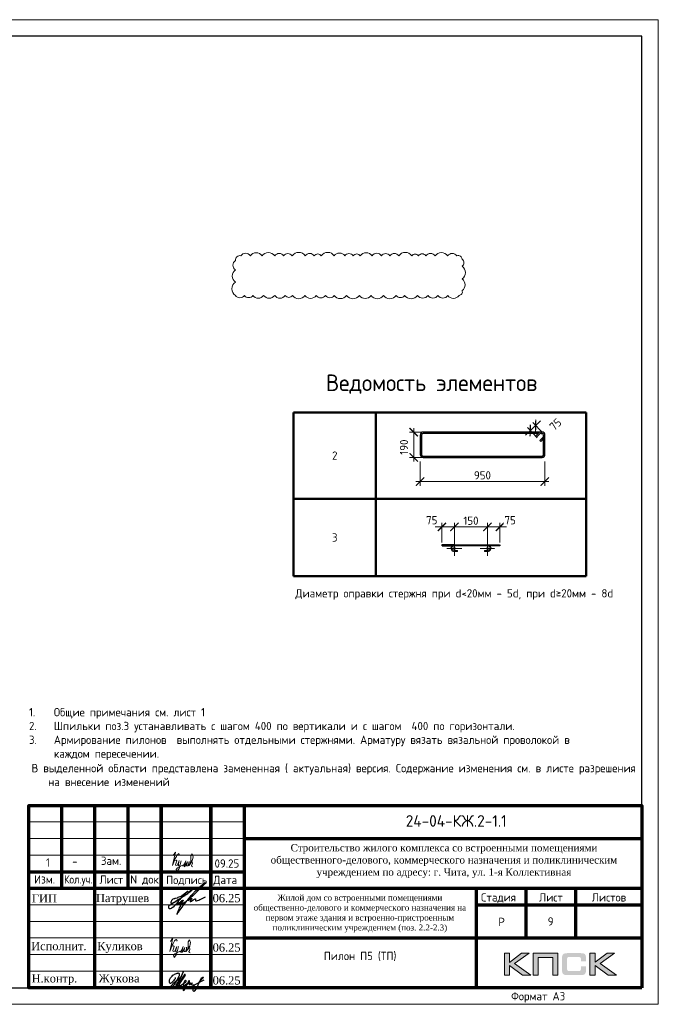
# Model space of a CAD drawing. Header units: millimetres. Extents: x 376598 to 1249954, y -318491 to -22134.
# Tile 113 of 256: x 733129 to 752402, y -317679 to -287979. Entities that reach past the tile are written whole.
import ezdxf
from ezdxf.enums import TextEntityAlignment as Align

# ---------------------------------------------------------------- set-up
doc = ezdxf.new("R2010")
doc.units = ezdxf.units.MM
doc.linetypes.add('CENTER2', pattern=[28.575, 19.05, -3.175, 3.175, -3.175])
doc.linetypes.add('GOST2.303 4', pattern=[7, 5, -2, 0])
for name, color, linetype in [('PDF _S_NET_PROFILE_AXIS', 7, 'Continuous'), ('PDF7_Text', 7, 'Continuous'), ('PDF8_Text', 7, 'Continuous'), ('Рамка печать', 7, 'Continuous'), ('ТОЛСТЫЕ_ОСНОВНЫЕ', 6, 'Continuous')]:
    doc.layers.add(name, color=color, linetype=linetype)
for name, color, linetype, lineweight in [('Арм_шпильки', 143, 'Continuous', 18), ('Выноски', 20, 'Continuous', 20), ('Каркасы ригель', 3, 'Continuous', 0), ('Осевая', 10, 'CENTER2', 20), ('подоснова', 151, 'Continuous', 5), ('поз.', 2, 'Continuous', 25), ('размер', 1, 'Continuous', 25), ('РАЗМЕРЫ', 1, 'Continuous', 9), ('Рамка', 7, 'Continuous', 70), ('Текст', 7, 'Continuous', 25), ('ТОНКИЕ', 7, 'Continuous', 9)]:
    doc.layers.add(name, color=color, linetype=linetype, lineweight=lineweight)
doc.styles.add('GOST 2.304', font='CS_Gost2304.shx')
doc.styles.add('GOST-2.304_Type-B', font='GOST_Common.ttf')
doc.styles.add('PDF Times New Roman', font='times.ttf')
doc.styles.add('style1', font='GOST_Common.ttf', dxfattribs={"height": 500})
doc.styles.add('ГОСТ', font='GOST_Common.ttf')
doc.dimstyles.new('мой', dxfattribs={"dimscale": 100, "dimtxt": 2.5, "dimasz": 2.5, "dimexe": 1.25, "dimexo": 0.625, "dimtad": 1, "dimdec": 0, "dimtxsty": 'GOST-2.304_Type-B', "dimblk": 'ARCHTICK', "dimcen": 2.5, "dimdle": 2, "dimaunit": 1, "dimadec": 1, "dimazin": 2, "dimtfac": 1, "dimtdec": 0, "dimtmove": 1, "dimatfit": 3, "dimfxl": 1, "dimtfill": 1, "dimlwd": -1, "dimlwe": -1, "dimarcsym": 0})
doc.dimstyles.new('мой 25', dxfattribs={"dimscale": 100, "dimtxt": 2.5, "dimasz": 2.5, "dimexe": 1.25, "dimexo": 0.625, "dimtad": 1, "dimdec": 0, "dimlfac": 0.5, "dimtxsty": 'GOST-2.304_Type-B', "dimblk": 'ARCHTICK', "dimcen": 2.5, "dimdle": 1.25, "dimaunit": 1, "dimadec": 1, "dimazin": 2, "dimtfac": 1, "dimtdec": 0, "dimtmove": 1, "dimatfit": 3, "dimfxl": 6, "dimfxlon": 1, "dimtfill": 1, "dimlwd": -1, "dimlwe": -1, "dimarcsym": 0})
doc.dimstyles.new('СПДС', dxfattribs={"dimscale": 100, "dimtxt": 2.5, "dimasz": 2.5, "dimexe": 1.25, "dimexo": 0, "dimtad": 1, "dimdec": 0, "dimtxsty": 'GOST-2.304_Type-B', "dimblk": 'ARCHTICK', "dimcen": 2.5, "dimdle": 2, "dimadec": 0, "dimazin": 2, "dimtfac": 0.75, "dimtdec": 0, "dimtmove": 1, "dimatfit": 3, "dimfxl": 1, "dimtolj": 1, "dimarcsym": 1})

# ---------------------------------------------------------------- blocks, each defined once
blk = doc.blocks.new('*T589')
at = {"layer": 'Выноски', "color": 0, "linetype": 'ByBlock', "lineweight": 50, "transparency": 16777216}
for p, q in [((0, 0), (8834, 0)), ((0, 0), (0, -4943)), ((2484, 0), (2484, -4943)), ((8834, 0), (8834, -4943)), ((0, -2606), (8834, -2606)), ((0, -4943), (8834, -4943))]:
    blk.add_line(p, q, dxfattribs=at)
at = {"layer": 'Выноски', "color": 0, "transparency": 16777216, "char_height": 250, "width": 2183.67, "attachment_point": 5, "style": 'GOST-2.304_Type-B'}
for s, insert in [('2', (1242, -1303)), ('3', (1242, -3774))]:
    blk.add_mtext(s, dxfattribs=dict(at, insert=insert))
blk = doc.blocks.new('*U25')
for p, q in [((-8, 0), (-7, 7.2)), ((-7, -7.2), (-8, 0)), ((-7, 7.2), (-4.2, 14)), ((-4.2, 14), (0.2, 19.8)), ((0.2, 19.8), (6, 24.2)), ((6, 24.2), (12.8, 27)), ((12.8, 27), (20, 28)), ((44, 28), (20, 28)), ((20, 20), (44, 20)), ((44, 20), (44, 28)), ((262.7, 28), (286.7, 28)), ((262.7, 20), (262.7, 28)), ((286.7, 20), (262.7, 20)), ((293.9, 27), (286.7, 28)), ((300.7, 24.2), (293.9, 27)), ((306.5, 19.8), (300.7, 24.2)), ((310.9, 14), (306.5, 19.8)), ((313.7, 7.2), (310.9, 14)), ((314.7, 0), (313.7, 7.2)), ((-4.2, -14), (-7, -7.2)), ((0.2, -19.8), (-4.2, -14)), ((6, -24.2), (0.2, -19.8)), ((12.8, -27), (6, -24.2)), ((20, -28), (12.8, -27)), ((20, -28), (286.7, -28)), ((286.7, -28), (293.9, -27)), ((293.9, -27), (300.7, -24.2)), ((300.7, -24.2), (306.5, -19.8)), ((306.5, -19.8), (310.9, -14)), ((310.9, -14), (313.7, -7.2)), ((313.7, -7.2), (314.7, 0))]:
    blk.add_line(p, q)
at = {"color": 0, "linetype": 'ByBlock', "lineweight": -2}
for p, q in [((0, 0), (0.7, 5.2)), ((0.7, 5.2), (2.7, 10)), ((2.7, 10), (5.9, 14.1)), ((5.9, 14.1), (10, 17.3)), ((10, 17.3), (14.8, 19.3)), ((14.8, 19.3), (20, 20)), ((291.8, 19.3), (286.7, 20)), ((296.7, 17.3), (291.8, 19.3)), ((300.8, 14.1), (296.7, 17.3)), ((304, 10), (300.8, 14.1)), ((306, 5.2), (304, 10)), ((306.7, 0), (306, 5.2)), ((0.7, -5.2), (0, 0)), ((2.7, -10), (0.7, -5.2)), ((5.9, -14.1), (2.7, -10)), ((10, -17.3), (5.9, -14.1)), ((14.8, -19.3), (10, -17.3)), ((20, -20), (14.8, -19.3)), ((20, -20), (286.7, -20)), ((286.7, -20), (291.8, -19.3)), ((291.8, -19.3), (296.7, -17.3)), ((296.7, -17.3), (300.8, -14.1)), ((300.8, -14.1), (304, -10)), ((304, -10), (306, -5.2)), ((306, -5.2), (306.7, 0))]:
    blk.add_line(p, q, dxfattribs=at)
at = {"style": 'GOST 2.304', "oblique": 15, "flags": 9}
for tag, p in [('ДИАМЕТР', (117.8, -62.2)), ('ДЛИНА', (118.1, -72.5)), ('ПОЗИЦИЯ', (118, -56.6)), ('КЛАСС', (118, -67.8)), ('МАССА', (118.7, -78.2))]:
    blk.add_attdef(tag, p, '', height=2.5, dxfattribs=at)
blk = doc.blocks.new('_ArchTick')
at = {"color": 0, "linetype": 'ByBlock', "const_width": 0.15}
blk.add_lwpolyline([(-0.5, -0.5), (0.5, 0.5)], dxfattribs=at)
blk = doc.blocks.new('*D579')
at = {"layer": 'DEFPOINTS', "color": 0, "lineweight": 0, "transparency": 16777216}
for p in [(747247, -303278), (746247, -303816), (747247, -303815)]:
    blk.add_point(p, dxfattribs=at)
at = {"layer": 'РАЗМЕРЫ', "color": 0, "linetype": 'Continuous', "transparency": 16777216}
for p, q in [((746247, -303753), (746247, -303153)), ((747247, -303752), (747247, -303153)), ((746047, -303278), (747447, -303278))]:
    blk.add_line(p, q, dxfattribs=at)
at = {"layer": 'РАЗМЕРЫ', "color": 0, "transparency": 16777216, "xscale": 250, "yscale": 250, "zscale": 250, "rotation": 180}
blk.add_blockref('_ArchTick', (746247, -303278), dxfattribs=at)
at = {"layer": 'РАЗМЕРЫ', "color": 0, "transparency": 16777216, "xscale": 250, "yscale": 250, "zscale": 250}
blk.add_blockref('_ArchTick', (747247, -303278), dxfattribs=at)
at = {"layer": 'РАЗМЕРЫ', "color": 0, "lineweight": 0, "transparency": 16777216, "insert": (746747, -303091), "char_height": 250, "attachment_point": 5, "style": 'GOST-2.304_Type-B', "bg_fill": 3, "box_fill_scale": 1.1, "bg_fill_color": 256, "bg_fill_true_color": 13158600, "bg_fill_transparency": 0}
blk.add_mtext('150', dxfattribs=at)
blk = doc.blocks.new('*D590')
at = {"layer": 'DEFPOINTS', "color": 0, "lineweight": 0}
for p in [(745871, -303815), (746247, -303816)]:
    blk.add_point(p, dxfattribs=at)
at = {"layer": 'РАЗМЕРЫ', "color": 0, "linetype": 'Continuous'}
for p, q in [((745871, -303752), (745871, -303153)), ((746247, -303753), (746247, -303153)), ((746447, -303278), (745671, -303278))]:
    blk.add_line(p, q, dxfattribs=at)
at = {"layer": 'РАЗМЕРЫ', "color": 0, "xscale": 250, "yscale": 250, "zscale": 250, "rotation": 180}
blk.add_blockref('_ArchTick', (745871, -303278), dxfattribs=at)
at = {"layer": 'РАЗМЕРЫ', "color": 0, "xscale": 250, "yscale": 250, "zscale": 250}
blk.add_blockref('_ArchTick', (746247, -303278), dxfattribs=at)
at = {"layer": 'РАЗМЕРЫ', "color": 0, "lineweight": 0, "insert": (745565, -303076), "char_height": 250, "attachment_point": 5, "style": 'GOST-2.304_Type-B', "bg_fill": 3, "box_fill_scale": 1.1, "bg_fill_color": 256, "bg_fill_true_color": 13158600, "bg_fill_transparency": 0}
blk.add_mtext('75', dxfattribs=at)
at = {"layer": 'DEFPOINTS', "color": 0, "lineweight": 0}
blk.add_point((745871, -303278), dxfattribs=at)
blk = doc.blocks.new('*D591')
at = {"layer": 'DEFPOINTS', "color": 0, "lineweight": 0}
for p in [(747247, -303816), (747623, -303815)]:
    blk.add_point(p, dxfattribs=at)
at = {"layer": 'РАЗМЕРЫ', "color": 0, "linetype": 'Continuous'}
for p, q in [((747247, -303753), (747247, -303153)), ((747623, -303752), (747623, -303153)), ((747047, -303278), (747823, -303278))]:
    blk.add_line(p, q, dxfattribs=at)
at = {"layer": 'РАЗМЕРЫ', "color": 0, "xscale": 250, "yscale": 250, "zscale": 250, "rotation": 180}
blk.add_blockref('_ArchTick', (747247, -303278), dxfattribs=at)
at = {"layer": 'РАЗМЕРЫ', "color": 0, "xscale": 250, "yscale": 250, "zscale": 250}
blk.add_blockref('_ArchTick', (747623, -303278), dxfattribs=at)
at = {"layer": 'РАЗМЕРЫ', "color": 0, "lineweight": 0, "insert": (747930, -303076), "char_height": 250, "attachment_point": 5, "style": 'GOST-2.304_Type-B', "bg_fill": 3, "box_fill_scale": 1.1, "bg_fill_color": 256, "bg_fill_true_color": 13158600, "bg_fill_transparency": 0}
blk.add_mtext('75', dxfattribs=at)
at = {"layer": 'DEFPOINTS', "color": 0, "lineweight": 0}
blk.add_point((747623, -303278), dxfattribs=at)
blk = doc.blocks.new('*D588')
at = {"layer": 'DEFPOINTS', "color": 0, "lineweight": 0, "transparency": 16777216}
for p in [(745214, -300956), (748974, -300981), (745214, -301910)]:
    blk.add_point(p, dxfattribs=at)
at = {"layer": 'РАЗМЕРЫ', "color": 0, "linetype": 'Continuous', "transparency": 16777216}
for p, q in [((745214, -301310), (745214, -302035)), ((748974, -301310), (748974, -302035)), ((749099, -301910), (745089, -301910))]:
    blk.add_line(p, q, dxfattribs=at)
at = {"layer": 'РАЗМЕРЫ', "color": 0, "transparency": 16777216, "xscale": 250, "yscale": 250, "zscale": 250, "rotation": 180}
blk.add_blockref('_ArchTick', (745214, -301910), dxfattribs=at)
at = {"layer": 'РАЗМЕРЫ', "color": 0, "transparency": 16777216, "xscale": 250, "yscale": 250, "zscale": 250}
blk.add_blockref('_ArchTick', (748974, -301910), dxfattribs=at)
at = {"layer": 'РАЗМЕРЫ', "color": 0, "lineweight": 0, "transparency": 16777216, "insert": (747094, -301723), "char_height": 250, "attachment_point": 5, "style": 'GOST-2.304_Type-B', "bg_fill": 3, "box_fill_scale": 1.1, "bg_fill_color": 256, "bg_fill_true_color": 13158600, "bg_fill_transparency": 0}
blk.add_mtext('950', dxfattribs=at)
blk = doc.blocks.new('*D595')
at = {"layer": 'DEFPOINTS', "color": 0, "lineweight": 0, "transparency": 16777216}
for p in [(745019, -300422), (746212, -300422), (746183, -301183)]:
    blk.add_point(p, dxfattribs=at)
at = {"layer": 'РАЗМЕРЫ', "color": 0, "linetype": 'Continuous', "transparency": 16777216}
for p, q in [((745619, -300422), (744894, -300422)), ((745019, -301308), (745019, -300297)), ((745619, -301183), (744894, -301183))]:
    blk.add_line(p, q, dxfattribs=at)
at = {"layer": 'РАЗМЕРЫ', "color": 0, "lineweight": 0, "transparency": 16777216, "insert": (744727, -300872), "char_height": 250, "attachment_point": 5, "rotation": 90, "style": 'GOST-2.304_Type-B', "bg_fill": 3, "box_fill_scale": 1.1, "bg_fill_color": 256, "bg_fill_true_color": 13158600, "bg_fill_transparency": 0}
blk.add_mtext('190', dxfattribs=at)
at = {"layer": 'РАЗМЕРЫ', "color": 0, "transparency": 16777216, "xscale": 250, "yscale": 250, "zscale": 250}
for p, rotation in [((745019, -300422), 90), ((745019, -301183), 270)]:
    blk.add_blockref('_ArchTick', p, dxfattribs=dict(at, rotation=rotation))
blk = doc.blocks.new('*U56')
at = {"layer": 'ТОЛСТЫЕ_ОСНОВНЫЕ', "color": 6}
blk.add_lwpolyline([(20, 5), (415, 5), (415, 292), (20, 292)], close=True, dxfattribs=at)
at = {"layer": 'ТОНКИЕ'}
blk.add_lwpolyline([(0, 0), (420, 0), (420, 297), (0, 297)], close=True, dxfattribs=at)
at = {"layer": 'Текст', "style": 'style1'}
blk.add_text('Формат А3', height=2.5, dxfattribs=at).set_placement((375.57, 1.2))
blk = doc.blocks.new('11')
at = {"layer": 'Выноски'}
for p, q in [((47885, 66608), (47944, 66700)), ((47944, 66700), (47962, 66737)), ((47962, 66737), (47989, 66781)), ((47989, 66781), (48016, 66806)), ((48016, 66806), (48038, 66823)), ((48038, 66823), (48060, 66786)), ((48060, 66786), (48058, 66769))]:
    blk.add_line(p, q, dxfattribs=at)
blk.add_lwpolyline([(47863, 66761), (47937, 66865), (47843, 66458), (47885, 66564), (47905, 66616), (47954, 66628), (47979, 66606), (47957, 66539), (47937, 66487), (47947, 66458), (47991, 66470), (48051, 66611), (48041, 66569), (48023, 66505), (48023, 66448), (48065, 66448), (48090, 66529), (48110, 66608), (48043, 66369), (47972, 66275), (47954, 66344), (47991, 66389), (48078, 66431), (48142, 66470), (48154, 66441), (48204, 66512), (48246, 66606), (48209, 66455), (48204, 66418), (48295, 66574), (48265, 66463), (48265, 66455), (48312, 66453), (48342, 66529), (48347, 66584), (48337, 66465), (48349, 66453), (48401, 66569), (48443, 66616), (48461, 66678), (48466, 66727), (48436, 66811), (48399, 66754), (48399, 66618), (48389, 66549), (48374, 66507), (48416, 66564), (48441, 66576), (48451, 66524), (48433, 66482), (48419, 66453), (48424, 66428), (48458, 66421)], dxfattribs=at)
blk = doc.blocks.new('яяя')
at = {"lineweight": 30}
for points in [[(345424, 110432), (345425, 110410), (345424, 110397), (345417, 110379), (345406, 110350), (345390, 110319), (345357, 110275), (345310, 110221), (345265, 110176), (345198, 110110), (345161, 110077), (345133, 110066), (345116, 110066), (345102, 110075), (345090, 110091), (345082, 110115), (345074, 110146), (345066, 110182), (345064, 110206), (345067, 110234), (345077, 110278), (345095, 110320), (345114, 110361), (345134, 110395), (345159, 110428), (345195, 110469), (345228, 110506), (345284, 110560), (345331, 110595), (345379, 110625), (345435, 110648), (345486, 110670), (345532, 110686), (345573, 110696), (345605, 110698), (345621, 110695), (345635, 110687), (345648, 110671), (345656, 110649), (345659, 110625), (345659, 110583), (345656, 110553), (345647, 110523), (345635, 110489), (345387, 110033), (345349, 109985), (345311, 109948), (345247, 109889), (345209, 109858), (345192, 109844), (345180, 109837), (345157, 109833), (345150, 109835), (345140, 109842), (345135, 109856), (345138, 109881), (345148, 109892), (345183, 109930), (345267, 110024), (345343, 110105), (345455, 110213), (345617, 110343), (345775, 110456), (345811, 110526), (345838, 110607), (345890, 110740), (345902, 110771), (345698, 110295), (345672, 110226), (345626, 110132), (345572, 110032), (345518, 109953), (345481, 109918), (345497, 110001), (345567, 110147), (345655, 110301), (345760, 110442)], [(345481, 109918), (345476, 109896), (345475, 109874), (345485, 109861), (345506, 109866), (345539, 109891), (345632, 109983), (345968, 110450), (346022, 110527), (346029, 110560), (346027, 110579), (346026, 110590), (346010, 110605), (345993, 110609), (345975, 110601), (345962, 110584), (345954, 110562), (345857, 110421), (345783, 110292), (345741, 110183), (345701, 110079), (345665, 109985), (345660, 109952), (345666, 109929), (345669, 109915), (345682, 109910), (345702, 109914), (345735, 109941), (345846, 110007), (346065, 110160), (346075, 110193), (346070, 110217), (346066, 110236), (346052, 110241), (346030, 110241), (346007, 110228), (345978, 110203), (345960, 110164), (345892, 110010), (345895, 109986), (345904, 109966), (345925, 109964), (345969, 109968), (346045, 110000), (346218, 110114), (346261, 110154), (346280, 110184), (346282, 110210), (346278, 110225), (346263, 110229), (346241, 110222), (346220, 110198), (346162, 110049), (345989, 109904), (345932, 109849), (345906, 109805), (345891, 109739), (345890, 109690), (345899, 109652), (345924, 109647), (345956, 109655), (345980, 109674), (346058, 109838), (346158, 110046), (346261, 110098), (346314, 110120), (346292, 110079), (346269, 110036), (346261, 110008), (346267, 109998), (346293, 109998), (346363, 110039), (346445, 110095), (346421, 110068), (346414, 110040), (346407, 110011), (346416, 109990), (346466, 109972), (346509, 109977), (346574, 109984), (347172, 110293)], [(346586, 109971), (346543, 109917), (346509, 109873), (346489, 109825), (346475, 109767), (346472, 109710), (346478, 109675), (346485, 109641), (346501, 109621), (346517, 109602), (346542, 109589), (346568, 109592), (346605, 109620), (346680, 109731), (346736, 109842), (346865, 110115), (346962, 110290), (346969, 110318), (346979, 110360), (347013, 110403), (347056, 110434), (347091, 110450), (347109, 110450), (347121, 110434), (347115, 110405), (347072, 110355), (347012, 110307), (346924, 110222)]]:
    blk.add_lwpolyline(points, dxfattribs=at)
blk = doc.blocks.new('штамп кж1.1')
at = {"layer": 'Рамка печать', "lineweight": 20}
h = blk.add_hatch(color=0, dxfattribs=at)
h.paths.add_polyline_path([(419458, -85094), (419234, -85094), (418867, -85370), (418867, -85094), (418712, -85094), (418712, -85757), (418867, -85757), (418867, -85466), (419264, -85757), (419512, -85757), (419019, -85406)])
h.paths.add_polyline_path([(419737, -85219), (420175, -85219), (420175, -85757), (420329, -85757), (420329, -85094), (420165, -85094), (419583, -85094), (419583, -85251), (419583, -85757), (419737, -85757)])
h.paths.add_polyline_path([(421451, -85091), (421295, -85091), (421295, -85754), (421451, -85754), (421451, -85462), (421847, -85754), (422095, -85754), (421602, -85403), (422041, -85091), (421818, -85091), (421451, -85367)])
blk.add_hatch(color=204, dxfattribs=at).paths.add_polyline_path([(421166, -85165), (421164, -85157), (421161, -85151), (421158, -85145), (421154, -85139), (421151, -85134), (421147, -85129), (421143, -85124), (421139, -85120), (421133, -85117), (421128, -85113), (421122, -85109), (421115, -85107), (421108, -85104), (421100, -85101), (421093, -85099), (421075, -85096), (421056, -85093), (421035, -85092), (421012, -85091), (420617, -85091), (420594, -85092), (420573, -85093), (420553, -85096), (420536, -85099), (420528, -85102), (420521, -85104), (420514, -85107), (420508, -85110), (420502, -85113), (420496, -85117), (420491, -85120), (420486, -85124), (420482, -85129), (420478, -85134), (420474, -85139), (420471, -85145), (420468, -85151), (420466, -85158), (420463, -85165), (420461, -85172), (420457, -85188), (420455, -85206), (420453, -85226), (420453, -85248), (420453, -85596), (420453, -85618), (420455, -85638), (420457, -85656), (420461, -85673), (420463, -85680), (420466, -85687), (420468, -85694), (420471, -85700), (420474, -85705), (420478, -85711), (420482, -85716), (420486, -85720), (420491, -85725), (420496, -85728), (420502, -85731), (420508, -85735), (420514, -85738), (420521, -85740), (420528, -85743), (420536, -85745), (420553, -85749), (420573, -85751), (420594, -85753), (420617, -85754), (421012, -85754), (421035, -85753), (421056, -85752), (421075, -85749), (421092, -85746), (421100, -85743), (421108, -85741), (421115, -85738), (421122, -85735), (421128, -85732), (421133, -85728), (421139, -85725), (421143, -85720), (421147, -85716), (421151, -85711), (421154, -85706), (421158, -85700), (421161, -85694), (421164, -85688), (421166, -85680), (421169, -85673), (421172, -85656), (421175, -85639), (421176, -85618), (421177, -85596), (421177, -85487), (421022, -85487), (421022, -85576), (421022, -85582), (421021, -85588), (421020, -85594), (421019, -85599), (421017, -85604), (421015, -85608), (421012, -85612), (421008, -85616), (421005, -85619), (421001, -85622), (420996, -85624), (420991, -85626), (420987, -85627), (420981, -85628), (420974, -85628), (420968, -85629), (420649, -85629), (420644, -85628), (420639, -85628), (420635, -85626), (420631, -85624), (420627, -85621), (420624, -85618), (420620, -85615), (420617, -85611), (420615, -85607), (420613, -85603), (420611, -85598), (420609, -85593), (420607, -85584), (420607, -85574), (420607, -85256), (420607, -85250), (420607, -85245), (420609, -85240), (420610, -85235), (420611, -85231), (420613, -85228), (420616, -85225), (420619, -85221), (420622, -85218), (420626, -85216), (420630, -85214), (420634, -85212), (420639, -85211), (420643, -85210), (420649, -85210), (420654, -85210), (420968, -85210), (420974, -85210), (420981, -85210), (420986, -85212), (420991, -85213), (420996, -85215), (421000, -85217), (421004, -85220), (421008, -85223), (421011, -85227), (421014, -85231), (421017, -85235), (421019, -85240), (421020, -85245), (421021, -85250), (421022, -85257), (421022, -85263), (421022, -85336), (421177, -85336), (421177, -85248), (421176, -85226), (421175, -85206), (421172, -85188), (421168, -85172)])
at = {"layer": 'PDF _S_NET_PROFILE_AXIS', "lineweight": 30, "elevation": 0}
blk.add_lwpolyline([(409123, -83320), (409140, -83299), (409161, -83282), (409174, -83265), (409208, -83231), (409216, -83227), (409221, -83219), (409229, -83214), (409238, -83206), (409259, -83189), (409276, -83176), (409288, -83172), (409297, -83172), (409297, -83176), (409293, -83185), (409280, -83198), (409191, -83274), (409174, -83282), (409157, -83299), (409106, -83329), (409085, -83341), (409060, -83358), (409055, -83363), (409051, -83363), (409060, -83358), (409072, -83350), (409077, -83350), (409081, -83346), (409077, -83350), (409072, -83354), (409064, -83358), (409047, -83371), (409030, -83380), (409013, -83397), (408971, -83426), (408933, -83460), (408890, -83502), (408878, -83515), (408873, -83524), (408865, -83528), (408857, -83540), (408840, -83562), (408827, -83583), (408818, -83600), (408797, -83625), (408772, -83646), (408717, -83701), (408683, -83727), (408666, -83735), (408653, -83744), (408628, -83752), (408603, -83752), (408594, -83744), (408590, -83731), (408586, -83706), (408586, -83680), (408590, -83667), (408598, -83655), (408611, -83642), (408636, -83629), (408645, -83621), (408662, -83612), (408683, -83600), (408696, -83595), (408708, -83583), (408725, -83574), (408742, -83562), (408785, -83536), (408831, -83507), (408873, -83481), (408912, -83456), (408928, -83443), (408941, -83435), (408954, -83430), (408962, -83422), (408962, -83426), (408954, -83430), (408950, -83435), (408937, -83443), (408920, -83456), (408882, -83477), (408797, -83532), (408755, -83557), (408721, -83574), (408708, -83583), (408696, -83587), (408687, -83591), (408679, -83591), (408666, -83595), (408658, -83591), (408653, -83587), (408653, -83570), (408658, -83557), (408658, -83545), (408662, -83528), (408674, -83502), (408691, -83477), (408700, -83468), (408704, -83460), (408717, -83456), (408751, -83439), (408763, -83439), (408772, -83435), (408785, -83430), (408848, -83418), (408873, -83405), (408895, -83397), (408933, -83380), (408954, -83371), (408975, -83358), (408992, -83346), (409005, -83333), (409039, -83308), (409064, -83295), (409077, -83286), (409094, -83274), (409127, -83244), (409144, -83231), (409153, -83223), (409157, -83223), (409149, -83240), (409123, -83265), (409111, -83274), (409077, -83299), (409064, -83308), (409051, -83320), (409026, -83350), (409013, -83363), (409009, -83371), (408992, -83392), (408979, -83401), (408967, -83418), (408962, -83422), (408962, -83426), (408958, -83430), (408950, -83435), (408937, -83447), (408916, -83473), (408903, -83485), (408890, -83502), (408882, -83515), (408873, -83524), (408869, -83528), (408873, -83524), (408878, -83524), (408873, -83528), (408865, -83549), (408857, -83553), (408852, -83562), (408848, -83566), (408823, -83617), (408823, -83629), (408818, -83638), (408823, -83642), (408827, -83642), (408840, -83629), (408852, -83621), (408907, -83566), (408941, -83540), (408954, -83528), (408967, -83524), (408971, -83515), (408984, -83502), (408988, -83494), (408996, -83494), (408996, -83498), (408979, -83515), (408962, -83536), (408937, -83557), (408924, -83566), (408912, -83579), (408907, -83579), (408899, -83583), (408895, -83591), (408895, -83612), (408899, -83617), (408907, -83617), (408920, -83608), (408937, -83591), (408945, -83579), (408954, -83570), (408979, -83540), (408996, -83524), (409005, -83511), (409017, -83507), (409022, -83502), (409026, -83502), (409013, -83515), (409005, -83528), (408992, -83536), (408971, -83562), (408954, -83583), (408945, -83591), (408941, -83600), (408937, -83612), (408937, -83625), (408941, -83629), (408954, -83634), (408958, -83629), (408967, -83612), (408979, -83600), (409000, -83583), (409009, -83574), (409022, -83574), (409026, -83583), (409026, -83608), (409030, -83608), (409039, -83604), (409051, -83595), (409077, -83570), (409085, -83557), (409089, -83553), (409089, -83549), (409085, -83549), (409081, -83553), (409072, -83557), (409047, -83574), (409017, -83595), (408979, -83621), (408971, -83625), (408958, -83629), (408950, -83638), (408933, -83663), (408924, -83684), (408903, -83722), (408886, -83765), (408865, -83811), (408848, -83862), (408840, -83883), (408827, -83909), (408827, -83921), (408831, -83921), (408835, -83917), (408840, -83909), (408848, -83896), (408852, -83888), (408861, -83875), (408886, -83841), (408903, -83816), (408924, -83782), (408954, -83748), (408984, -83706), (409043, -83625), (409077, -83583), (409106, -83545), (409132, -83511), (409157, -83481), (409174, -83456), (409195, -83430), (409229, -83388), (409263, -83350), (409305, -83308), (409394, -83214), (409441, -83172), (409479, -83130), (409517, -83092), (409551, -83062), (409580, -83037), (409606, -83016), (409627, -82999), (409644, -82986), (409657, -82977), (409665, -82969), (409674, -82969), (409674, -82965), (409682, -82960), (409682, -82982), (409674, -82994), (409665, -83003), (409661, -83011), (409563, -83109), (409538, -83138), (409504, -83168), (409318, -83354), (409242, -83422), (409187, -83477), (409178, -83490), (409170, -83498), (409161, -83502), (409157, -83507), (409157, -83511), (409161, -83511), (409170, -83507), (409182, -83494), (409212, -83477), (409225, -83464), (409238, -83460), (409246, -83452), (409263, -83443), (409276, -83443), (409276, -83452), (409267, -83468), (409259, -83481), (409242, -83502), (409238, -83515), (409233, -83524), (409229, -83528), (409229, -83532), (409238, -83540), (409242, -83536), (409246, -83536), (409254, -83532), (409267, -83524), (409318, -83485), (409356, -83460), (409381, -83452), (409386, -83452), (409390, -83456), (409390, -83494), (409394, -83507), (409398, -83515), (409407, -83519), (409415, -83515), (409424, -83515), (409449, -83507), (409492, -83490), (409521, -83477), (409551, -83460), (409593, -83443), (409635, -83422), (409690, -83397)], dxfattribs=at)
at = {"layer": 'Рамка', "color": 7}
for p, q in [((405358, -83134), (405358, -80634)), ((407358, -83134), (407358, -80634)), ((410858, -81634), (422858, -81634)), ((404358, -82634), (410858, -82634)), ((404358, -83134), (422858, -83134)), ((419358, -83134), (419358, -84634)), ((420858, -83134), (420858, -84634)), ((417858, -83634), (422858, -83634)), ((417858, -83634), (422858, -83634)), ((410858, -84634), (422858, -84634))]:
    blk.add_line(p, q, dxfattribs=at)
at = {"layer": 'Рамка'}
for p, q in [((406358, -86134), (406358, -80634)), ((408358, -86134), (408358, -80634)), ((408358, -80634), (408358, -86134)), ((409858, -80634), (409858, -86134)), ((409858, -86134), (409858, -80634)), ((410858, -80634), (410858, -86134)), ((417858, -83134), (417858, -86134))]:
    blk.add_line(p, q, dxfattribs=at)
at = {"layer": 'Рамка', "color": 7, "lineweight": 15}
for p, q in [((404358, -81134), (410858, -81134)), ((404358, -81634), (410858, -81634)), ((404358, -82134), (410858, -82134)), ((404358, -83634), (410858, -83634)), ((404358, -84134), (410858, -84134)), ((404358, -84634), (410858, -84634)), ((404358, -85134), (410858, -85134)), ((404358, -85634), (410858, -85634))]:
    blk.add_line(p, q, dxfattribs=at)
at = {"layer": 'Рамка'}
blk.add_lwpolyline([(422858, -86134), (404358, -86134), (404358, -80634), (422858, -80634)], close=True, dxfattribs=at)
at = {"layer": 'Рамка печать', "color": 0, "lineweight": 20}
for points in [[(418712, -85757), (418712, -85094), (418867, -85094), (418867, -85370), (419234, -85094), (419458, -85094), (419019, -85406), (419512, -85757), (419264, -85757), (418867, -85466), (418867, -85757), (418712, -85757)], [(419737, -85757), (419737, -85219), (420175, -85219), (420175, -85757), (420329, -85757), (420329, -85094), (420165, -85094), (419583, -85094), (419583, -85251), (419583, -85757), (419737, -85757)], [(421295, -85754), (421295, -85091), (421451, -85091), (421451, -85367), (421818, -85091), (422041, -85091), (421602, -85403), (422095, -85754), (421847, -85754), (421451, -85462), (421451, -85754), (421295, -85754)]]:
    blk.add_lwpolyline(points, close=True, dxfattribs=at)
at = {"color": 2, "lineweight": 60, "xscale": 0.5, "yscale": 0.5, "zscale": 0.5}
blk.add_blockref('яяя', (236070, -141038), dxfattribs=at)
at = {"layer": 'Выноски', "color": 0}
blk.add_blockref('11', (360773, -151499), dxfattribs=at)
at = {"layer": 'PDF7_Text', "char_height": 248, "attachment_point": 7, "style": 'PDF Times New Roman'}
for s, insert in [('Патрушев', (406387, -83634)), ('06.25', (409908, -83561)), ('06.25', (409908, -85050)), ('Жукова', (406466, -86056)), ('06.25', (409908, -86042))]:
    blk.add_mtext(s, dxfattribs=dict(at, insert=insert))
at = {"layer": 'PDF7_Text', "insert": (410912, -84467), "char_height": 180, "width": 6881.02, "attachment_point": 7, "style": 'PDF Times New Roman'}
blk.add_mtext('\\pxqc;Жилой дом со встроенными помещениями общественно-делового и коммерческого назначения на первом этаже здания и встроенно-пристроенным поликлиническим учреждением (поз. 2.2-2.3)', dxfattribs=at)
at = {"layer": 'PDF7_Text', "insert": (406426, -85084), "char_height": 247.95, "attachment_point": 7, "style": 'PDF Times New Roman'}
blk.add_mtext_dynamic_manual_height_columns('{\\C256;Куликов}', width=2000, gutter_width=1250, heights=[0], dxfattribs=at)
at = {"layer": 'PDF8_Text', "char_height": 248, "attachment_point": 7, "style": 'PDF Times New Roman'}
for s, insert in [('ГИП', (404451, -83561)), ('Исполнит.', (404432, -85007)), ('Н.контр.', (404445, -86056))]:
    blk.add_mtext(s, dxfattribs=dict(at, insert=insert))
at = {"layer": 'Текст', "color": 7, "style": 'ГОСТ'}
blk.add_text('24-04-КЖ.2-1.1', height=350, dxfattribs=at).set_placement((417259, -81103), align=Align.MIDDLE_CENTER)
for s, p in [('Изм.', (404522, -82993)), ('Лист', (406493, -82996)), ('N док.', (407423, -82993)), ('Подпись', (408507, -83008)), ('Дата', (409929, -83008)), ('Стадия', (418009, -83534)), ('Лист', (419758, -83534)), ('Листов', (421350, -83534)), ('Р', (418530, -84272))]:
    blk.add_text(s, height=250, dxfattribs=at).set_placement(p)
at = {"layer": 'Текст', "color": 7, "style": 'ГОСТ', "width": 0.9}
blk.add_text('Кол.уч.', height=250, dxfattribs=at).set_placement((405423, -82992))
at = {"layer": 'Текст', "color": 7, "insert": (411117, -81801), "char_height": 220, "attachment_point": 1, "style": 'ГОСТ'}
blk.add_mtext_dynamic_manual_height_columns('\\pxqc;{\\fTimes New Roman|b0|i0|c204|p18;\\C256;Строительство жилого комплекса со встроенными помещениями общественного-делового, коммерческого назначения и поликлиническим учреждением по адресу: г. Чита, ул. 1-я Коллективная}', width=11543.07, gutter_width=12.5, heights=[0], dxfattribs=at)
blk = doc.blocks.new('*T596')
at = {"layer": 'Каркасы ригель', "color": 0, "linetype": 'ByBlock', "lineweight": -2, "transparency": 16777216}
for p, q in [((0, 0), (1500, 0)), ((0, -1000), (1500, -1000))]:
    blk.add_line(p, q, dxfattribs=at)
at = {"layer": 'Каркасы ригель', "color": 0, "linetype": 'ByBlock', "lineweight": 50, "transparency": 16777216}
for p, q in [((0, 0), (0, -1000)), ((1500, 0), (1500, -1000))]:
    blk.add_line(p, q, dxfattribs=at)
at = {"layer": 'Каркасы ригель', "color": 0, "linetype": 'Continuous', "lineweight": 0, "transparency": 16777216, "insert": (750, -500), "char_height": 250, "width": 1000, "attachment_point": 5, "style": 'ГОСТ'}
blk.add_mtext('9', dxfattribs=at)
blk = doc.blocks.new('*U606')
at = {"color": 0, "linetype": 'ByBlock', "lineweight": -2}
for p, q in [((-10, 917.8), (-10, 12.5)), ((-10, 910.8), (-10, 917.8)), ((0, 910.8), (0, 917.8)), ((3.7, 901.9), (29.1, 876.5)), ((160.8, 940.3), (12.5, 940.3)), ((160.8, 930.3), (12.5, 930.3)), ((53.8, 901.2), (28.3, 926.6)), ((38.8, 930.3), (60.9, 908.2)), ((60.9, 908.2), (53.8, 901.2)), ((173.3, 12.5), (173.3, 917.8)), ((183.3, 12.5), (183.3, 917.8)), ((22, 869.4), (-3.4, 894.9)), ((0, 891.5), (0, 12.5)), ((29.1, 876.5), (22, 869.4)), ((12.5, 0), (160.8, 0)), ((12.5, -10), (160.8, -10))]:
    blk.add_line(p, q, dxfattribs=at)
for centre, radius, start, end in [((12.5, 917.8), 22.5, 90, 180), ((12.5, 910.8), 22.5, 180, 225), ((12.5, 917.8), 12.5, 90, 180), ((12.5, 910.8), 12.5, 180, 225), ((19.5, 917.8), 12.5, 45, 90), ((160.8, 917.8), 22.5, 0, 90), ((160.8, 917.8), 12.5, 0, 90), ((12.5, 12.5), 22.5, 180, 270), ((12.5, 12.5), 12.5, 180, 270), ((160.8, 12.5), 12.5, 270, 0), ((160.8, 12.5), 22.5, 270, 0)]:
    blk.add_arc(centre, radius, start, end, dxfattribs=at)
at = {"style": 'GOST 2.304', "oblique": 15, "flags": 9}
for tag, p in [('ДИАМЕТР', (-52.8, -63)), ('КЛАСС', (-53, -68.7)), ('ДЛИНА', (-52.5, -73.8)), ('ПОЗИЦИЯ', (-52.3, -58)), ('МАССА', (-52.3, -78.3))]:
    blk.add_attdef(tag, p, '', height=2.5, dxfattribs=at)

msp = doc.modelspace()

# ---------------------------------------------------------------- linework, layer by layer
at = {"layer": 'РАЗМЕРЫ', "color": 240, "lineweight": 0, "true_color": 0xed1f24}
msp.add_lwpolyline([(739639.9, -296296.9, 0.5205671), (739911.5, -296296.9, 0.5205671), (740165.8, -296296.9, 0.5205671), (740490.9, -296296.9, 0.5205671), (740823.9, -296296.9, 0.5205671), (741142.9, -296296.9, 0.5205671), (741363.3, -296296.9, 0.5205671), (741736.1, -296296.9, 0.5205671), (742076.4, -296296.9, 0.5205671), (742359, -296296.9, 0.5205671), (742622.5, -296296.9, 0.5205671), (742991.8, -296296.9, 0.5205671), (743383.3, -296296.9, 0.5205671), (743732.8, -296296.9, 0.5205671), (744107.3, -296296.9, 0.5205671), (744491.7, -296296.9, 0.5205671), (744744.7, -296296.9, 0.5205671), (745137.5, -296296.9, 0.5205671), (745451.5, -296296.9, 0.5205671), (745748.7, -296296.9, 0.5205671), (746050.8, -296296.9, 0.5205671), (746388.8, -296296.9, 0.5205671), (746480.2, -296152.2, 0.5205671), (746480.2, -295799.6, 0.5205671), (746480.2, -295416.5, 0.5205671), (746480.2, -295200.9, 0.5205671), (746323.5, -295100.3, 0.5205671), (746044.4, -295100.3, 0.5205671), (745667.1, -295100.3, 0.5205671), (745388.1, -295100.3, 0.5205671), (745161.6, -295100.3, 0.5205671), (744959, -295100.3, 0.5205671), (744569.8, -295100.3, 0.5205671), (744300.2, -295100.3, 0.5205671), (744045.9, -295100.3, 0.5205671), (743761.7, -295100.3, 0.5205671), (743405.1, -295100.3, 0.5205671), (743193.6, -295100.3, 0.5205671), (742937.1, -295100.3, 0.5205671), (742622.4, -295100.3, 0.5205671), (742231, -295100.3, 0.5205671), (742016.9, -295100.3, 0.5205671), (741748.7, -295100.3, 0.5205671), (741350.8, -295100.3, 0.5205671), (741094.4, -295100.3, 0.5205671), (740826.8, -295100.3, 0.5205671), (740442.3, -295100.3, 0.5205671), (740090.1, -295100.3, 0.5205671), (739805.6, -295100.3, 0.5205671), (739639.9, -295243.8, 0.5205671), (739639.9, -295528.8, 0.5205671), (739639.9, -295891.7, 0.5205671)], format="xyb", close=True, dxfattribs=at)

# ---------------------------------------------------------------- block references
for name, p in [('*T589', (741395.3, -299824.3)), ('*T596', (748401.9, -314678.9))]:
    msp.add_blockref(name, p)
at = {"layer": 'Арм_шпильки', "color": 3, "xscale": 3.75, "yscale": 3.75, "zscale": 3.75, "rotation": 180}
msp.add_blockref('*U25', (747322.5, -303919.8), dxfattribs=at)
at = {"layer": 'Выноски'}
msp.add_blockref('11', (689895.7, -379954.3), dxfattribs=at)
at = {"layer": 'размер'}
msp.add_blockref('штамп кж1.1', (329043.5, -231044.7), dxfattribs=at)

# ---------------------------------------------------------------- texts
at = {"ltscale": 100, "char_height": 250, "width": 17398.124, "attachment_point": 1, "style": 'GOST-2.304_Type-B'}
for s, insert in [(' Диаметр оправки стержня при d<20мм - 5d, при d≥20мм - 8d', (741298.5, -305157.8)), ('\\pxi-3,l3,t3,20;1.^IОбщие примечания см. лист 1\\P2.^IШпильки поз.3 устанавливать с шагом 400 по вертикали и с шагом  400 по горизонтали.\\P3.^IАрмирование пилонов  выполнять отдельными стержнями. Арматуру вязать вязальной проволокой в каждом пересечении.', (733410.2, -308742))]:
    msp.add_mtext(s, dxfattribs=dict(at, insert=insert))
at = {"layer": 'Выноски', "color": 240, "true_color": 0xed1f24, "insert": (733489, -310430.6, -3100), "char_height": 250, "width": 18219.66, "attachment_point": 1, "style": 'ГОСТ'}
msp.add_mtext('\\pxi-2,l2,sm1;В выделенной области представлена замененная ( актуальная) версия. Содержание изменения см. в листе разрешения на внесение изменений', dxfattribs=at)
at = {"layer": 'РАЗМЕРЫ', "insert": (745559.1, -298971), "char_height": 500, "attachment_point": 5, "style": 'GOST-2.304_Type-B'}
msp.add_mtext_dynamic_manual_height_columns('{\\C0;Ведомость элементов}', width=15225.227, gutter_width=15, heights=[0], dxfattribs=at)
at = {"layer": 'Текст', "color": 7, "style": 'GOST-2.304_Type-B'}
for s, p in [('Зам.', (735580.6, -313473.9)), ('09.25', (739009.1, -313556.3)), ('-', (734711.6, -313490.4))]:
    msp.add_text(s, height=250, dxfattribs=at).set_placement(p)
at = {"layer": 'Текст', "color": 7, "char_height": 250, "attachment_point": 1, "style": 'ГОСТ'}
for s, insert in [('\\pxsm1,qc;\\P\\ps*,q*;1', (733921.6, -312858.8)), ('\\pxqc;{\\C256;\\PПилон П5 (ТП) }', (739901.9, -315678.9))]:
    msp.add_mtext_dynamic_manual_height_columns(s, width=7000, gutter_width=12.5, heights=[1500], dxfattribs=dict(at, insert=insert))

# ---------------------------------------------------------------- dimensions: what is measured, and where the dimension line sits
at = {"layer": 'РАЗМЕРЫ', "lineweight": 0}
msp.add_linear_dim(base=(748700.5, -300215.5), p1=(748742.1, -300587), p2=(748905.6, -300432.1), angle=43.44872, location=(749298.2, -300187.1), text='75', dimstyle='СПДС', dxfattribs=at).render()

# ---------------------------------------------------------------- next in the draw order: dimensions: what is measured, and where the dimension line sits
dim = msp.add_linear_dim(base=(745213.9, -301910.1), p1=(748973.7, -300981.3), p2=(745213.9, -300955.8), text='950', dimstyle='мой 25', override={"dimlfac": 0.25}, dxfattribs=at)
dim.commit()
dim.dimension.update_dxf_attribs({"geometry": '*D588', "text_midpoint": (747093.8, -301722.6)})
dim = msp.add_linear_dim(base=(747247.5, -303278.3), p1=(746247.5, -303815.6), p2=(747247.5, -303814.8), text='150', dimstyle='мой', dxfattribs=at)
dim.commit()
dim.dimension.update_dxf_attribs({"geometry": '*D579', "text_midpoint": (746747.5, -303090.8)})

# ---------------------------------------------------------------- next in the draw order: linework, layer by layer
at = {"layer": 'поз.', "linetype": 'GOST2.303 4', "ltscale": 0.4}
for points in [[(746247.5, -303814.8), (745871.5, -303814.8), (745871.5, -303844.8), (746246.2, -303845)], [(747247.5, -303814.8), (747623.5, -303814.8), (747623.5, -303844.8), (747248.7, -303845)]]:
    msp.add_lwpolyline(points, dxfattribs=at)

# ---------------------------------------------------------------- next in the draw order: dimensions: what is measured, and where the dimension line sits
at = {"layer": 'РАЗМЕРЫ', "lineweight": 0}
dim = msp.add_linear_dim(base=(745019.2, -300422.1), p1=(746183.2, -301183.4), p2=(746212.4, -300422.1), angle=90, dimstyle='мой 25', override={"dimlfac": 0.25}, dxfattribs=at)
dim.commit()
dim.dimension.update_dxf_attribs({"geometry": '*D595', "text_midpoint": (744914.1, -300872.1), "dimtype": 160})

# ---------------------------------------------------------------- next in the draw order: block references
at = {"lineweight": 30, "xscale": 3.959999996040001, "yscale": 3.959999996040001, "zscale": 3.959999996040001, "rotation": 269.9999999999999}
msp.add_blockref('*U606', (745257.2, -300457.7), dxfattribs=at)

# ---------------------------------------------------------------- next in the draw order: dimensions: what is measured, and where the dimension line sits
at = {"layer": 'РАЗМЕРЫ', "lineweight": 0}
dim = msp.add_linear_dim(base=(745871.5, -303278.3), p1=(746247.5, -303815.6), p2=(745871.5, -303814.8), text='75', dimstyle='мой', dxfattribs=at)
dim.commit()
dim.dimension.update_dxf_attribs({"geometry": '*D590', "text_midpoint": (745564.6, -303264), "dimtype": 160})
dim = msp.add_linear_dim(base=(747623.5, -303278.3), p1=(747247.4, -303815.6), p2=(747623.5, -303814.8), angle=180, text='75', dimstyle='мой', dxfattribs=at)
dim.commit()
dim.dimension.update_dxf_attribs({"geometry": '*D591', "text_midpoint": (747930.3, -303264), "dimtype": 160})

# ---------------------------------------------------------------- next in the draw order: linework, layer by layer
at = {"layer": 'Осевая', "ltscale": 0.1}
for p, q in [((746247.5, -303707.3), (746247.5, -304155.6)), ((747247.4, -303707.3), (747247.4, -304155.6)), ((746471.6, -303931.4), (746023.4, -303931.4)), ((747471.6, -303931.4), (747023.3, -303931.4))]:
    msp.add_line(p, q, dxfattribs=at)
at = {"layer": 'подоснова'}
for centre in [(746247.5, -303931.4), (747247.4, -303931.4)]:
    msp.add_circle(centre, 32, dxfattribs=at)

# ---------------------------------------------------------------- next in the draw order: block references
at = {"xscale": 100, "yscale": 100, "zscale": 100}
msp.add_blockref('*U56', (710401.9, -317678.9), dxfattribs=at)

doc.saveas('drawing.dxf')
